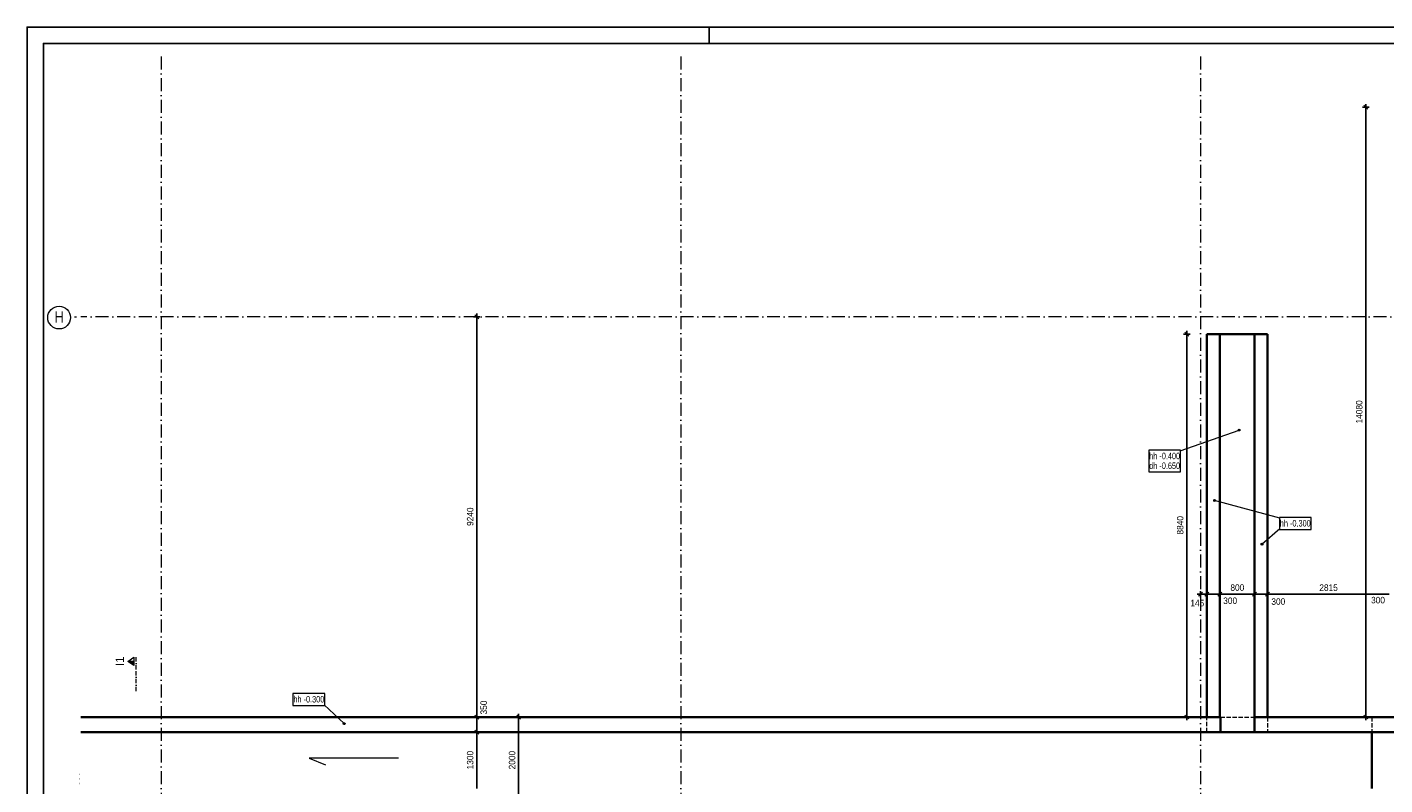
# Model space of a CAD drawing. Header units: millimetres. Extents: x 0 to 78750, y 0 to 63000.
# Tile 18 of 23: x 0 to 31350, y 45505 to 63000. Entities that reach past the tile are written whole.
import ezdxf
from ezdxf.enums import TextEntityAlignment as Align

# ---------------------------------------------------------------- set-up
doc = ezdxf.new("R2010")
doc.units = ezdxf.units.MM
doc.header["$LTSCALE"] = 1000
for name, pattern in [('Carkovana', [0.21, 0.15, -0.06]), ('Carkovana 0.5x', [0.14, 0.1, -0.04]), ('Cerchovana 0.5x', [0.18, 0.1, -0.04, 0, -0.04]), ('Cerchovana 2x', [0.5, 0.3, -0.1, 0, -0.1]), ('Teckovana', [0.06, 0, -0.06])]:
    doc.linetypes.add(name, pattern=pattern)
for name, color, linetype in [('Architektura obecně', 7, 'Continuous'), ('Kóty 1_50', 7, 'Continuous'), ('Standard', 7, 'Continuous')]:
    doc.layers.add(name, color=color, linetype=linetype)
for name, color, linetype, lineweight in [('Obecné05', 7, 'Continuous', 50), ('Plošné elementy obecné', 7, 'Continuous', 13), ('Rastr', 30, 'Teckovana', 18), ('Stěna', 7, 'Continuous', 35)]:
    doc.layers.add(name, color=color, linetype=linetype, lineweight=lineweight)
doc.styles.add('ARIAL', font='arial.ttf')

msp = doc.modelspace()

# ---------------------------------------------------------------- hatches: boundary and pattern name
at = {"layer": 'Kóty 1_50', "linetype": 'Carkovana', "lineweight": 5, "transparency": 33554687}
for points in [[(1205, 45771), (1205, 45728), (1209, 45731), (1209, 45751), (1209, 45766)], [(1205, 45670), (1205, 45621), (1209, 45626), (1209, 45644), (1209, 45667)], [(1205, 45562), (1205, 45516), (1209, 45520), (1209, 45538), (1209, 45558)]]:
    msp.add_hatch(color=7, dxfattribs=at).paths.add_polyline_path(points)
at = {"layer": 'Standard', "linetype": 'Carkovana', "lineweight": 5, "transparency": 33554687}
for points in [[(27965, 53702), (27983, 53676), (27970, 53712)], [(27972, 53681), (27965, 53702), (27966, 53690)], [(27965, 53702), (27972, 53681), (27983, 53676)], [(27970, 53712), (27994, 53676), (27979, 53719)], [(27970, 53712), (27983, 53676), (27994, 53676)], [(27979, 53719), (28004, 53683), (27991, 53720)], [(27979, 53719), (27994, 53676), (28004, 53683)], [(27991, 53720), (28004, 53683), (28009, 53693)], [(27991, 53720), (28009, 53693), (28001, 53715)], [(28001, 53715), (28009, 53693), (28008, 53705)]]:
    msp.add_hatch(color=7, dxfattribs=at).paths.add_polyline_path(points)
at = {"layer": 'Stěna', "linetype": 'Carkovana', "lineweight": 5, "transparency": 33554687}
for points in [[(27404, 52059), (27404, 52090), (27398, 52069)], [(27398, 52069), (27404, 52090), (27398, 52080)], [(27414, 52053), (27414, 52096), (27404, 52059)], [(27404, 52059), (27414, 52096), (27404, 52090)], [(27426, 52053), (27426, 52096), (27414, 52053)], [(27414, 52053), (27426, 52096), (27414, 52096)], [(27426, 52053), (27436, 52090), (27426, 52096)], [(27436, 52058), (27436, 52090), (27426, 52053)], [(27436, 52058), (27442, 52080), (27436, 52090)], [(27442, 52080), (27436, 52058), (27442, 52068)], [(28529, 51043), (28500, 51078), (28493, 51068)], [(28529, 51043), (28493, 51068), (28519, 51038)], [(28519, 51038), (28493, 51068), (28493, 51056)], [(28519, 51038), (28493, 51056), (28507, 51039)], [(28507, 51039), (28493, 51056), (28497, 51046)], [(28536, 51053), (28510, 51082), (28500, 51078)], [(28536, 51053), (28500, 51078), (28529, 51043)], [(28537, 51065), (28522, 51082), (28510, 51082)], [(28537, 51065), (28510, 51082), (28536, 51053)], [(28522, 51082), (28537, 51065), (28532, 51075)], [(7300, 46923), (7316, 46939), (7306, 46933)], [(7316, 46939), (7300, 46923), (7301, 46911)], [(7316, 46939), (7301, 46911), (7327, 46940)], [(7327, 46940), (7301, 46911), (7307, 46901)], [(7327, 46940), (7307, 46901), (7337, 46934)], [(7337, 46934), (7307, 46901), (7317, 46896)], [(7337, 46934), (7317, 46896), (7343, 46924)], [(7343, 46924), (7317, 46896), (7328, 46896)], [(7343, 46924), (7328, 46896), (7344, 46913)], [(7344, 46913), (7328, 46896), (7338, 46902)]]:
    msp.add_hatch(color=7, dxfattribs=at).paths.add_polyline_path(points)

# ---------------------------------------------------------------- linework, layer by layer
at = {"layer": 'Architektura obecně', "color": 250, "linetype": 'Carkovana 0.5x', "lineweight": 18, "true_color": 0x3b3b3b, "transparency": 33554687}
for p, q in [((27238, 47071), (27238, 47070)), ((27238, 46720), (27238, 47070)), ((27552, 47070), (28338, 47070)), ((28638, 47071), (28638, 46720)), ((31052, 47070), (31052, 46720))]:
    msp.add_line(p, q, dxfattribs=at)
at = {"layer": 'Kóty 1_50', "color": 7, "linetype": 'Continuous', "lineweight": -3, "transparency": 33554687}
for p, q in [((30910, 61150), (30835, 61150)), ((30955, 61105), (30865, 61195)), ((30910, 61150), (30910, 61225)), ((30910, 61150), (30985, 61150)), ((30910, 53802), (30910, 61150)), ((10381, 56310), (10306, 56310)), ((10426, 56265), (10336, 56355)), ((10381, 56310), (10381, 56385)), ((10381, 56310), (10456, 56310)), ((10381, 47070), (10381, 56310)), ((26776, 55913), (26701, 55913)), ((26821, 55868), (26731, 55958)), ((26776, 55913), (26776, 55988)), ((26776, 55913), (26851, 55913)), ((26776, 51239), (26776, 55913)), ((30910, 47071), (30910, 53802)), ((26776, 47071), (26776, 51239)), ((27092, 49906), (27017, 49906)), ((27047, 49861), (27137, 49951)), ((27092, 49906), (27092, 49981)), ((27092, 49906), (27092, 49831)), ((27092, 49906), (27238, 49906)), ((27193, 49861), (27283, 49951)), ((27238, 49906), (27238, 49981)), ((27238, 49906), (27238, 49831)), ((27238, 49906), (27371, 49906)), ((27371, 49906), (27534, 49906)), ((27493, 49861), (27583, 49951)), ((27534, 49906), (27538, 49906)), ((27538, 49906), (27538, 49981)), ((27538, 49906), (27538, 49831)), ((27538, 49906), (28338, 49906)), ((28293, 49861), (28383, 49951)), ((28338, 49906), (28338, 49981)), ((28338, 49906), (28338, 49831)), ((28338, 49906), (28638, 49906)), ((28593, 49861), (28683, 49951)), ((28638, 49906), (28638, 49981)), ((28638, 49906), (28638, 49831)), ((28638, 49906), (29198, 49906)), ((29198, 49906), (30949, 49906)), ((30949, 49906), (31452, 49906)), ((10381, 47070), (10306, 47070)), ((10426, 47025), (10336, 47115)), ((10381, 47070), (10456, 47070)), ((10381, 46720), (10381, 47070)), ((11349, 47070), (11274, 47070)), ((11394, 47025), (11304, 47115)), ((11349, 47070), (11349, 47145)), ((11349, 47070), (11424, 47070)), ((11349, 45815), (11349, 47070)), ((26776, 47071), (26701, 47071)), ((26821, 47026), (26731, 47116)), ((26776, 47071), (26851, 47071)), ((26776, 47071), (26776, 46996)), ((30910, 47071), (30835, 47071)), ((30955, 47026), (30865, 47116)), ((30910, 47071), (30985, 47071)), ((30910, 47071), (30910, 46996)), ((10381, 46720), (10306, 46720)), ((10426, 46675), (10336, 46765)), ((10381, 46720), (10456, 46720)), ((10381, 45420), (10381, 46720)), ((11349, 45070), (11349, 45815))]:
    msp.add_line(p, q, dxfattribs=at)
at = {"layer": 'Obecné05', "color": 7, "linetype": 'Continuous', "lineweight": 5, "transparency": 33554687}
for p, q in [((8572, 46119), (6512, 46119)), ((6512, 46119), (6888, 45970))]:
    msp.add_line(p, q, dxfattribs=at)
at = {"layer": 'Plošné elementy obecné', "color": 7, "linetype": 'Continuous', "lineweight": 35, "transparency": 33554687}
for p, q in [((27238, 47071), (27238, 55913)), ((27238, 55913), (27538, 55913)), ((27538, 55913), (28338, 55913)), ((27538, 55913), (27538, 47071)), ((28338, 47071), (28338, 55913)), ((28338, 55913), (28638, 55913)), ((28638, 55913), (28638, 47071)), ((1242, 47070), (27552, 47070)), ((27538, 47071), (27238, 47071)), ((27552, 47070), (27552, 46720)), ((28638, 47071), (28338, 47071)), ((28338, 46720), (28338, 47070)), ((28338, 47070), (31752, 47070)), ((27552, 46720), (1242, 46720)), ((28338, 46720), (27552, 46720)), ((31752, 46720), (28338, 46720)), ((31052, 46720), (31052, 45420))]:
    msp.add_line(p, q, dxfattribs=at)
at = {"layer": 'Rastr', "color": 7, "linetype": 'Cerchovana 2x', "lineweight": 5, "transparency": 33554687}
for p, q in [((3092, 62325), (3092, 9577)), ((15092, 62325), (15092, 9577)), ((27092, 62325), (27092, 9577)), ((1097, 56311), (1139, 56311)), ((53891, 56310), (1242, 56310))]:
    msp.add_line(p, q, dxfattribs=at)
at = {"layer": 'Rastr', "color": 7, "linetype": 'Continuous', "lineweight": 18, "transparency": 33554687}
msp.add_circle((738, 56294), 262, dxfattribs=at)
at = {"layer": 'Standard', "color": 7, "linetype": 'Continuous', "lineweight": 5, "transparency": 33554687}
for p, q in [((26622, 53219), (27987, 53698)), ((26634, 53234), (25898, 53234)), ((25898, 53234), (25898, 52729)), ((26634, 52729), (26634, 53234)), ((25898, 52729), (26634, 52729))]:
    msp.add_line(p, q, dxfattribs=at)
at = {"layer": 'Standard', "color": 8, "linetype": 'Continuous', "lineweight": 18, "transparency": 33554687}
for p, q in [((2327, 48357), (2467, 48456)), ((2467, 48259), (2327, 48357)), ((2467, 48357), (2327, 48357)), ((2460, 48272), (2339, 48357)), ((2453, 48286), (2351, 48357)), ((2446, 48299), (2364, 48357)), ((2439, 48313), (2376, 48357)), ((2432, 48326), (2388, 48357)), ((2425, 48340), (2400, 48357)), ((2418, 48353), (2413, 48357)), ((2418, 48357), (2418, 48353)), ((2425, 48357), (2425, 48340)), ((2432, 48357), (2432, 48326)), ((2439, 48357), (2439, 48313)), ((2446, 48357), (2446, 48299)), ((2453, 48357), (2453, 48286)), ((2460, 48357), (2460, 48272)), ((2467, 48456), (2467, 48357)), ((2467, 48357), (2467, 48259))]:
    msp.add_line(p, q, dxfattribs=at)
at = {"layer": 'Standard', "color": 8, "linetype": 'Cerchovana 0.5x', "lineweight": 18, "transparency": 33554687}
for p, q in [((2514, 48170), (2514, 48470)), ((2514, 47670), (2514, 48170))]:
    msp.add_line(p, q, dxfattribs=at)
at = {"layer": 'Standard', "color": 7, "linetype": 'Continuous', "lineweight": 5, "transparency": 33554687}
msp.add_circle((27987, 53698), 22.5, dxfattribs=at)
at = {"layer": 'Stěna', "color": 7, "linetype": 'Continuous', "lineweight": -3, "transparency": 33554687}
msp.add_line((15750, 63000), (15750, 62625), dxfattribs=at)
msp.add_line((15750, 63000), (15750, 62625), dxfattribs=at)
at = {"layer": 'Stěna', "color": 7, "linetype": 'Continuous', "lineweight": 5, "transparency": 33554687}
for p, q in [((28926, 51665), (27420, 52074)), ((28926, 51415), (28514, 51060)), ((29650, 51680), (28914, 51680)), ((28914, 51680), (28914, 51400)), ((29650, 51400), (29650, 51680)), ((28914, 51400), (29650, 51400)), ((6873, 47617), (6137, 47617)), ((6137, 47617), (6137, 47337)), ((6861, 47352), (7322, 46918)), ((6873, 47337), (6873, 47617)), ((6137, 47337), (6873, 47337))]:
    msp.add_line(p, q, dxfattribs=at)
at = {"layer": 'Stěna', "color": 7, "linetype": 'Continuous', "lineweight": -3, "transparency": 33554687}
for points in [[(0, 0), (63000, 0), (63000, 63000), (0, 63000), (0, 0)], [(0, 0), (78750, 0), (78750, 63000), (0, 63000), (0, 0)], [(375, 375), (62625, 375), (62625, 62625), (375, 62625), (375, 375)], [(375, 375), (78375, 375), (78375, 62625), (375, 62625), (375, 375)]]:
    msp.add_lwpolyline(points, close=True, dxfattribs=at)
at = {"layer": 'Stěna', "color": 7, "linetype": 'Continuous', "lineweight": 5, "transparency": 33554687}
for centre in [(27420, 52074), (28514, 51060), (7322, 46918)]:
    msp.add_circle(centre, 22.5, dxfattribs=at)

# ---------------------------------------------------------------- texts
at = {"layer": 'Kóty 1_50', "color": 7, "linetype": 'Continuous', "lineweight": 5, "transparency": 33554687, "style": 'ARIAL', "width": 0.917682}
for s, p, p2 in [('14080', (30833, 53850), (30833, 54384)), ('9240', (10304, 51483), (10304, 51910)), ('8840', (26699, 51285), (26699, 51712)), ('350', (10617, 47130), (10617, 47450)), ('1300', (10304, 45863), (10304, 46290)), ('2000', (11272, 45863), (11272, 46290))]:
    msp.add_text(s, height=150, rotation=90, dxfattribs=at).set_placement(p, p2, align=Align.FIT)
for s, p, p2 in [('800', (27784, 49984), (28104, 49984)), ('2815', (29837, 49984), (30264, 49984)), ('300', (31032, 49696), (31353, 49696)), ('145', (26859, 49628), (27179, 49628)), ('300', (27618, 49681), (27939, 49681)), ('300', (28730, 49663), (29050, 49663))]:
    msp.add_text(s, height=150, dxfattribs=at).set_placement(p, p2, align=Align.FIT)
at = {"layer": 'Rastr', "color": 7, "linetype": 'Continuous', "lineweight": 18, "transparency": 33554687, "style": 'ARIAL', "width": 0.806878}
msp.add_text('H', height=262, dxfattribs=at).set_placement((632, 56180), (845, 56180), align=Align.FIT)
at = {"layer": 'Standard', "color": 7, "linetype": 'Continuous', "lineweight": 5, "transparency": 33554687, "style": 'ARIAL', "width": 0.804929}
for s, p, p2 in [('hh -0.400', (25910, 53024), (26622, 53024)), ('dh -0.650', (25910, 52799), (26622, 52799))]:
    msp.add_text(s, height=150, dxfattribs=at).set_placement(p, p2, align=Align.FIT)
at = {"layer": 'Standard', "color": 7, "linetype": 'Continuous', "lineweight": -3, "transparency": 33554687, "style": 'ARIAL', "width": 1.002291}
msp.add_text('I1', height=187.5, rotation=90, dxfattribs=at).set_placement((2233, 48248), (2233, 48467), align=Align.FIT)
at = {"layer": 'Stěna', "color": 7, "linetype": 'Continuous', "lineweight": 5, "transparency": 33554687, "style": 'ARIAL', "width": 0.804929}
for p, p2 in [((28926, 51470), (29638, 51470)), ((6149, 47407), (6861, 47407))]:
    msp.add_text('hh -0.300', height=150, dxfattribs=at).set_placement(p, p2, align=Align.FIT)

doc.saveas('drawing.dxf')
